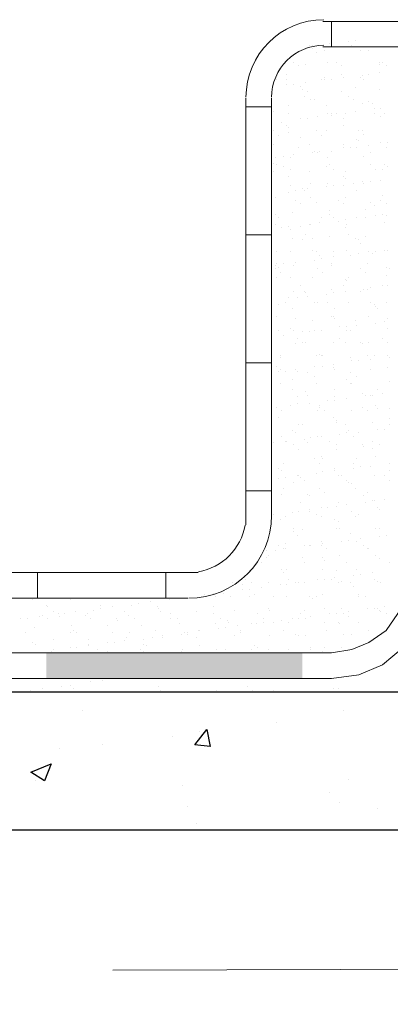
# Model space of a CAD drawing. Header units: metres. Extents: x -18 to 342, y 4 to 63.
# Tile 57 of 173: x 121.23 to 123.32, y 11.11 to 16.67. Entities that reach past the tile are written whole.
import ezdxf

# ---------------------------------------------------------------- set-up
doc = ezdxf.new("R2010")
doc.units = ezdxf.units.M
doc.header["$MEASUREMENT"] = 0
for name, color, linetype in [('PDF4_hatch', 7, 'Continuous'), ('PDF4_hatch-borshi', 7, 'Continuous'), ('PDF4_Isogam', 7, 'Continuous'), ('PDF4_kaff', 7, 'Continuous'), ('PDF4_textt', 7, 'Continuous')]:
    doc.layers.add(name, color=color, linetype=linetype)

msp = doc.modelspace()

# ---------------------------------------------------------------- linework, layer by layer
at = {"layer": 'PDF4_hatch', "lineweight": 25}
for points in [[(122.6751, 12.8737), (122.6751, 12.8737)], [(122.6751, 12.8737), (122.6751, 12.8737)], [(121.5772, 12.7678), (121.5772, 12.7678)], [(123.0508, 12.7678), (123.0508, 12.7678)], [(122.6751, 12.7003), (122.6751, 12.7003)], [(122.0876, 12.6233), (122.0876, 12.6233)], [(122.2417, 12.6522), (122.2417, 12.6522)], [(121.6928, 12.5751), (121.6928, 12.5751)], [(121.452, 12.5559), (121.452, 12.5559)], [(121.3171, 12.3729), (121.3171, 12.3729)], [(122.1454, 12.344), (122.1454, 12.344)], [(123.0797, 12.3825), (123.0797, 12.3825)], [(122.9737, 12.3055), (122.9737, 12.3055)], [(122.1743, 12.2284), (122.1743, 12.2284)], [(123.0315, 12.2477), (123.0315, 12.2477)], [(123.2434, 12.2188), (123.2434, 12.2188)], [(122.2225, 12.1321), (122.2225, 12.1321)]]:
    msp.add_lwpolyline(points, dxfattribs=at)
for points in [[(122.2803, 12.6618), (122.2995, 12.5655), (122.2128, 12.5751)], [(121.4038, 12.4692), (121.3653, 12.3729), (121.2883, 12.421)]]:
    msp.add_lwpolyline(points, close=True, dxfattribs=at)
at = {"layer": 'PDF4_hatch-borshi', "lineweight": 18}
for points in [[(122.8581, 16.5239), (122.8581, 16.5239)], [(122.8774, 16.5239), (122.8774, 16.5239)], [(122.9159, 16.5239), (122.9159, 16.5239)], [(122.9737, 16.5336), (122.9737, 16.5336)], [(123.0797, 16.5432), (123.0797, 16.5432)], [(123.0989, 16.5239), (123.0989, 16.5239)], [(123.1182, 16.5528), (123.1182, 16.5528)], [(122.8774, 16.5047), (122.8774, 16.5047)], [(122.8967, 16.4854), (122.8967, 16.4854)], [(122.9448, 16.495), (122.9448, 16.495)], [(123.1471, 16.495), (123.1471, 16.495)], [(123.1952, 16.495), (123.1952, 16.495)], [(122.7715, 16.4276), (122.7715, 16.4276)], [(122.8004, 16.4084), (122.8004, 16.4084)], [(122.8389, 16.418), (122.8389, 16.418)], [(122.9641, 16.4276), (122.9641, 16.4276)], [(123.0122, 16.4276), (123.0122, 16.4276)], [(123.0411, 16.4084), (123.0411, 16.4084)], [(123.0411, 16.4084), (123.0411, 16.4084)], [(123.253, 16.4276), (123.253, 16.4276)], [(123.253, 16.418), (123.253, 16.418)], [(123.2723, 16.4276), (123.2723, 16.4276)], [(123.2915, 16.4084), (123.2915, 16.4084)], [(123.2915, 16.4084), (123.2915, 16.4084)], [(122.7329, 16.3602), (122.7329, 16.3602)], [(122.9448, 16.3409), (122.9448, 16.3409)], [(123.0411, 16.3602), (123.0411, 16.3602)], [(123.0508, 16.3409), (123.0508, 16.3409)], [(123.0508, 16.3409), (123.0508, 16.3409)], [(123.1471, 16.3409), (123.1471, 16.3409)], [(123.1567, 16.3506), (123.1567, 16.3506)], [(123.1952, 16.3602), (123.1952, 16.3602)], [(123.253, 16.3698), (123.253, 16.3698)], [(122.6751, 16.3313), (122.6751, 16.3313)], [(122.7329, 16.3313), (122.7329, 16.3313)], [(122.7329, 16.3024), (122.7329, 16.3024)], [(122.7715, 16.3024), (122.7715, 16.3024)], [(122.81, 16.2928), (122.81, 16.2928)], [(122.8389, 16.312), (122.8389, 16.312)], [(122.9256, 16.3313), (122.9256, 16.3313)], [(122.9448, 16.3313), (122.9448, 16.3313)], [(122.9833, 16.3313), (122.9833, 16.3313)], [(123.1182, 16.2831), (123.1182, 16.2831)], [(123.1663, 16.3313), (123.1663, 16.3313)], [(122.8196, 16.2735), (122.8196, 16.2735)], [(122.8292, 16.235), (122.8292, 16.235)], [(122.8485, 16.2639), (122.8485, 16.2639)], [(123.0411, 16.2639), (123.0411, 16.2639)], [(123.0797, 16.235), (123.0797, 16.235)], [(123.253, 16.2735), (123.253, 16.2735)], [(122.7426, 16.1868), (122.7426, 16.1868)], [(122.8678, 16.2157), (122.8678, 16.2157)], [(122.887, 16.2157), (122.887, 16.2157)], [(122.9544, 16.1868), (122.9544, 16.1868)], [(123.1085, 16.2157), (123.1085, 16.2157)], [(123.1567, 16.1965), (123.1567, 16.1965)], [(123.1952, 16.2061), (123.1952, 16.2061)], [(123.2145, 16.1965), (123.2145, 16.1965)], [(122.6559, 16.1483), (122.6559, 16.1483)], [(122.7426, 16.1387), (122.7426, 16.1387)], [(122.9063, 16.1194), (122.9063, 16.1194)], [(122.9641, 16.1387), (122.9641, 16.1387)], [(122.9833, 16.1387), (122.9833, 16.1387)], [(122.9833, 16.129), (122.9833, 16.129)], [(123.0122, 16.1387), (123.0122, 16.1387)], [(123.0604, 16.1387), (123.0604, 16.1387)], [(123.1182, 16.1483), (123.1182, 16.1483)], [(123.2241, 16.1676), (123.2241, 16.1676)], [(123.2241, 16.1387), (123.2241, 16.1387)], [(123.2626, 16.1676), (123.2626, 16.1676)], [(123.2626, 16.1194), (123.2626, 16.1194)], [(123.2819, 16.1387), (123.2819, 16.1387)], [(122.6463, 16.1098), (122.6463, 16.1098)], [(122.704, 16.0905), (122.704, 16.0905)], [(122.7329, 16.0713), (122.7329, 16.0713)], [(122.7426, 16.0616), (122.7426, 16.0616)], [(122.81, 16.1098), (122.81, 16.1098)], [(122.8485, 16.1098), (122.8485, 16.1098)], [(122.8485, 16.1098), (122.8485, 16.1098)], [(123.0508, 16.1098), (123.0508, 16.1098)], [(123.0508, 16.0713), (123.0508, 16.0713)], [(122.6559, 16.0424), (122.6559, 16.0424)], [(122.6848, 16.0135), (122.6848, 16.0135)], [(122.7426, 16.0327), (122.7426, 16.0327)], [(122.8967, 16.0424), (122.8967, 16.0424)], [(122.9256, 16.0135), (122.9256, 16.0135)], [(122.9544, 16.0424), (122.9544, 16.0424)], [(123.1374, 16.0424), (123.1374, 16.0424)], [(123.1567, 16.0424), (123.1567, 16.0424)], [(123.1663, 16.0231), (123.1663, 16.0231)], [(122.6559, 15.9653), (122.6559, 15.9653)], [(122.81, 16.0038), (122.81, 16.0038)], [(122.8581, 15.9653), (122.8581, 15.9653)], [(123.0508, 15.9653), (123.0508, 15.9653)], [(123.1278, 15.9942), (123.1278, 15.9942)], [(123.1374, 15.9846), (123.1374, 15.9846)], [(123.1952, 15.9557), (123.1952, 15.9557)], [(123.2626, 15.975), (123.2626, 15.975)], [(123.3012, 15.975), (123.3012, 15.975)], [(122.7137, 15.8979), (122.7137, 15.8979)], [(122.7715, 15.9075), (122.7715, 15.9075)], [(122.8004, 15.9461), (122.8004, 15.9461)], [(122.8774, 15.9172), (122.8774, 15.9172)], [(122.887, 15.9268), (122.887, 15.9268)], [(122.9063, 15.9172), (122.9063, 15.9172)], [(122.9159, 15.9268), (122.9159, 15.9268)], [(122.9833, 15.9268), (122.9833, 15.9268)], [(123.0508, 15.9461), (123.0508, 15.9461)], [(123.0893, 15.9461), (123.0893, 15.9461)], [(123.1278, 15.9461), (123.1278, 15.9461)], [(123.1663, 15.8979), (123.1663, 15.8979)], [(123.2049, 15.9172), (123.2049, 15.9172)], [(123.2915, 15.9461), (123.2915, 15.9461)], [(122.6559, 15.8594), (122.6559, 15.8594)], [(122.6655, 15.8883), (122.6655, 15.8883)], [(122.6751, 15.8497), (122.6751, 15.8497)], [(122.7137, 15.8401), (122.7137, 15.8401)], [(122.7522, 15.8883), (122.7522, 15.8883)], [(122.9544, 15.8401), (122.9544, 15.8401)], [(122.9641, 15.8883), (122.9641, 15.8883)], [(122.9737, 15.8497), (122.9737, 15.8497)], [(123.2049, 15.8497), (123.2049, 15.8497)], [(123.2819, 15.8497), (123.2819, 15.8497)], [(123.3012, 15.8401), (123.3012, 15.8401)], [(122.6559, 15.8112), (122.6559, 15.8112)], [(122.7522, 15.8209), (122.7522, 15.8209)], [(122.8581, 15.8112), (122.8581, 15.8112)], [(122.993, 15.8209), (122.993, 15.8209)], [(123.0604, 15.8112), (123.0604, 15.8112)], [(123.2338, 15.8209), (123.2338, 15.8209)], [(123.2723, 15.8209), (123.2723, 15.8209)], [(122.7426, 15.7823), (122.7426, 15.7823)], [(122.7522, 15.7342), (122.7522, 15.7342)], [(122.8678, 15.7438), (122.8678, 15.7438)], [(122.9641, 15.7438), (122.9641, 15.7438)], [(122.993, 15.7342), (122.993, 15.7342)], [(123.0508, 15.7823), (123.0508, 15.7823)], [(123.0508, 15.7342), (123.0508, 15.7342)], [(123.0604, 15.7727), (123.0604, 15.7727)], [(123.1085, 15.7438), (123.1085, 15.7438)], [(123.1567, 15.7534), (123.1567, 15.7534)], [(123.1663, 15.7438), (123.1663, 15.7438)], [(123.2049, 15.7534), (123.2049, 15.7534)], [(123.2626, 15.7631), (123.2626, 15.7631)], [(122.7426, 15.6956), (122.7426, 15.6956)], [(122.7811, 15.7053), (122.7811, 15.7053)], [(122.8196, 15.7149), (122.8196, 15.7149)], [(122.8292, 15.7053), (122.8292, 15.7053)], [(122.8485, 15.7149), (122.8485, 15.7149)], [(122.9544, 15.7245), (122.9544, 15.7245)], [(123.1278, 15.7053), (123.1278, 15.7053)], [(123.2723, 15.6764), (123.2723, 15.6764)], [(122.6655, 15.6668), (122.6655, 15.6668)], [(122.7811, 15.6475), (122.7811, 15.6475)], [(122.81, 15.6282), (122.81, 15.6282)], [(122.8678, 15.6668), (122.8678, 15.6668)], [(122.8967, 15.6379), (122.8967, 15.6379)], [(123.0219, 15.6475), (123.0219, 15.6475)], [(123.0508, 15.6282), (123.0508, 15.6282)], [(123.0604, 15.6668), (123.0604, 15.6668)], [(123.2049, 15.6379), (123.2049, 15.6379)], [(123.2241, 15.6186), (123.2241, 15.6186)], [(123.2626, 15.6475), (123.2626, 15.6475)], [(123.2915, 15.6282), (123.2915, 15.6282)], [(122.6655, 15.5704), (122.6655, 15.5704)], [(122.7618, 15.5801), (122.7618, 15.5801)], [(122.9737, 15.5897), (122.9737, 15.5897)], [(122.9737, 15.5704), (122.9737, 15.5704)], [(123.176, 15.5993), (123.176, 15.5993)], [(123.2338, 15.5608), (123.2338, 15.5608)], [(123.2723, 15.5704), (123.2723, 15.5704)], [(123.2915, 15.5608), (123.2915, 15.5608)], [(122.6655, 15.5127), (122.6655, 15.5127)], [(122.6848, 15.5512), (122.6848, 15.5512)], [(122.8581, 15.5127), (122.8581, 15.5127)], [(122.8678, 15.5127), (122.8678, 15.5127)], [(122.9159, 15.5223), (122.9159, 15.5223)], [(122.9256, 15.5512), (122.9256, 15.5512)], [(122.993, 15.5512), (122.993, 15.5512)], [(123.0219, 15.5319), (123.0219, 15.5319)], [(123.0604, 15.5415), (123.0604, 15.5415)], [(123.07, 15.5127), (123.07, 15.5127)], [(123.1278, 15.5512), (123.1278, 15.5512)], [(123.176, 15.5512), (123.176, 15.5512)], [(123.2819, 15.5223), (123.2819, 15.5223)], [(122.6463, 15.4838), (122.6463, 15.4838)], [(122.704, 15.4934), (122.704, 15.4934)], [(122.7426, 15.503), (122.7426, 15.503)], [(122.7522, 15.4838), (122.7522, 15.4838)], [(122.81, 15.503), (122.81, 15.503)], [(122.8389, 15.4549), (122.8389, 15.4549)], [(123.0604, 15.4934), (123.0604, 15.4934)], [(123.0797, 15.4549), (123.0797, 15.4549)], [(122.7618, 15.4356), (122.7618, 15.4356)], [(122.8196, 15.426), (122.8196, 15.426)], [(122.8774, 15.4356), (122.8774, 15.4356)], [(122.9737, 15.4452), (122.9737, 15.4452)], [(123.1182, 15.4356), (123.1182, 15.4356)], [(123.1374, 15.426), (123.1374, 15.426)], [(123.1471, 15.4067), (123.1471, 15.4067)], [(123.176, 15.4452), (123.176, 15.4452)], [(122.6751, 15.3586), (122.6751, 15.3586)], [(122.7522, 15.3586), (122.7522, 15.3586)], [(122.8774, 15.3682), (122.8774, 15.3682)], [(122.8967, 15.3586), (122.8967, 15.3586)], [(122.9159, 15.3393), (122.9159, 15.3393)], [(122.993, 15.3586), (122.993, 15.3586)], [(123.07, 15.3682), (123.07, 15.3682)], [(123.0893, 15.3393), (123.0893, 15.3393)], [(123.1374, 15.3489), (123.1374, 15.3489)], [(123.1952, 15.3586), (123.1952, 15.3586)], [(123.2145, 15.3489), (123.2145, 15.3489)], [(123.2338, 15.3586), (123.2338, 15.3586)], [(123.2819, 15.3682), (123.2819, 15.3682)], [(123.3012, 15.3682), (123.3012, 15.3682)], [(122.6751, 15.2911), (122.6751, 15.2911)], [(122.7137, 15.2911), (122.7137, 15.2911)], [(122.7811, 15.3008), (122.7811, 15.3008)], [(122.887, 15.3104), (122.887, 15.3104)], [(122.9256, 15.32), (122.9256, 15.32)], [(122.9833, 15.2911), (122.9833, 15.2911)], [(122.993, 15.3297), (122.993, 15.3297)], [(123.1856, 15.2911), (123.1856, 15.2911)], [(122.6655, 15.2815), (122.6655, 15.2815)], [(122.6655, 15.2622), (122.6655, 15.2622)], [(122.6848, 15.2719), (122.6848, 15.2719)], [(122.6944, 15.243), (122.6944, 15.243)], [(122.7715, 15.2815), (122.7715, 15.2815)], [(122.9063, 15.2622), (122.9063, 15.2622)], [(122.9352, 15.243), (122.9352, 15.243)], [(122.9833, 15.2815), (122.9833, 15.2815)], [(123.1471, 15.2622), (123.1471, 15.2622)], [(123.176, 15.243), (123.176, 15.243)], [(123.2915, 15.2719), (123.2915, 15.2719)], [(123.3108, 15.2622), (123.3108, 15.2622)], [(122.6751, 15.2141), (122.6751, 15.2141)], [(122.7522, 15.2141), (122.7522, 15.2141)], [(122.8774, 15.2141), (122.8774, 15.2141)], [(123.0604, 15.2045), (123.0604, 15.2045)], [(123.07, 15.1948), (123.07, 15.1948)], [(123.0797, 15.2141), (123.0797, 15.2141)], [(123.2915, 15.2237), (123.2915, 15.2237)], [(122.7715, 15.137), (122.7715, 15.137)], [(122.81, 15.1659), (122.81, 15.1659)], [(122.8292, 15.137), (122.8292, 15.137)], [(122.8389, 15.1274), (122.8389, 15.1274)], [(122.9544, 15.1178), (122.9544, 15.1178)], [(122.9833, 15.1467), (122.9833, 15.1467)], [(122.993, 15.1274), (122.993, 15.1274)], [(123.0508, 15.1659), (123.0508, 15.1659)], [(123.0604, 15.137), (123.0604, 15.137)], [(123.1471, 15.137), (123.1471, 15.137)], [(123.1663, 15.1467), (123.1663, 15.1467)], [(123.1856, 15.1467), (123.1856, 15.1467)], [(123.2049, 15.1563), (123.2049, 15.1563)], [(123.2723, 15.1659), (123.2723, 15.1659)], [(123.3012, 15.1659), (123.3012, 15.1659)], [(122.7233, 15.0696), (122.7233, 15.0696)], [(122.7426, 15.0985), (122.7426, 15.0985)], [(122.7907, 15.0985), (122.7907, 15.0985)], [(122.8485, 15.1081), (122.8485, 15.1081)], [(122.887, 15.0696), (122.887, 15.0696)], [(122.9063, 15.0696), (122.9063, 15.0696)], [(122.9641, 15.0696), (122.9641, 15.0696)], [(123.0797, 15.0696), (123.0797, 15.0696)], [(123.2049, 15.0696), (123.2049, 15.0696)], [(123.2915, 15.0696), (123.2915, 15.0696)], [(122.6848, 15.06), (122.6848, 15.06)], [(122.7618, 15.0407), (122.7618, 15.0407)], [(123.0026, 15.0407), (123.0026, 15.0407)], [(123.2241, 15.06), (123.2241, 15.06)], [(123.2338, 15.0504), (123.2338, 15.0504)], [(123.2434, 15.0407), (123.2434, 15.0407)], [(122.6751, 14.9926), (122.6751, 14.9926)], [(122.7811, 14.9829), (122.7811, 14.9829)], [(122.8774, 14.9733), (122.8774, 14.9733)], [(122.9833, 14.9926), (122.9833, 14.9926)], [(122.993, 14.9926), (122.993, 14.9926)], [(123.0026, 14.9829), (123.0026, 14.9829)], [(123.1182, 14.9733), (123.1182, 14.9733)], [(123.1952, 14.9926), (123.1952, 14.9926)], [(123.2338, 14.954), (123.2338, 14.954)], [(123.2819, 14.9637), (123.2819, 14.9637)], [(123.3012, 14.9829), (123.3012, 14.9829)], [(122.6848, 14.9155), (122.6848, 14.9155)], [(122.7522, 14.9251), (122.7522, 14.9251)], [(122.7715, 14.9155), (122.7715, 14.9155)], [(122.8196, 14.9059), (122.8196, 14.9059)], [(122.8581, 14.9059), (122.8581, 14.9059)], [(122.887, 14.9155), (122.887, 14.9155)], [(122.9256, 14.9155), (122.9256, 14.9155)], [(123.0315, 14.9348), (123.0315, 14.9348)], [(123.07, 14.9348), (123.07, 14.9348)], [(123.07, 14.9155), (123.07, 14.9155)], [(123.0893, 14.9155), (123.0893, 14.9155)], [(123.1278, 14.9444), (123.1278, 14.9444)], [(123.3012, 14.9251), (123.3012, 14.9251)], [(122.6463, 14.877), (122.6463, 14.877)], [(122.7137, 14.8866), (122.7137, 14.8866)], [(122.7811, 14.8385), (122.7811, 14.8385)], [(122.7907, 14.8674), (122.7907, 14.8674)], [(122.8196, 14.8481), (122.8196, 14.8481)], [(122.8389, 14.8481), (122.8389, 14.8481)], [(122.993, 14.8481), (122.993, 14.8481)], [(123.0315, 14.8674), (123.0315, 14.8674)], [(123.0604, 14.8481), (123.0604, 14.8481)], [(123.1471, 14.8481), (123.1471, 14.8481)], [(123.1567, 14.8385), (123.1567, 14.8385)], [(123.1952, 14.8481), (123.1952, 14.8481)], [(123.2723, 14.8674), (123.2723, 14.8674)], [(123.3012, 14.8481), (123.3012, 14.8481)], [(122.6944, 14.7711), (122.6944, 14.7711)], [(122.6944, 14.7614), (122.6944, 14.7614)], [(122.8967, 14.7711), (122.8967, 14.7711)], [(122.9159, 14.7807), (122.9159, 14.7807)], [(122.9256, 14.7711), (122.9256, 14.7711)], [(122.9352, 14.7711), (122.9352, 14.7711)], [(123.0893, 14.7614), (123.0893, 14.7614)], [(123.0989, 14.7422), (123.0989, 14.7422)], [(123.1374, 14.7422), (123.1374, 14.7422)], [(123.1856, 14.7711), (123.1856, 14.7711)], [(123.2049, 14.7518), (123.2049, 14.7518)], [(123.2241, 14.7711), (123.2241, 14.7711)], [(123.3012, 14.7711), (123.3012, 14.7711)], [(123.3108, 14.7614), (123.3108, 14.7614)], [(122.6751, 14.7133), (122.6751, 14.7133)], [(122.6848, 14.6844), (122.6848, 14.6844)], [(122.6944, 14.694), (122.6944, 14.694)], [(122.7233, 14.6844), (122.7233, 14.6844)], [(122.7811, 14.694), (122.7811, 14.694)], [(122.7907, 14.6844), (122.7907, 14.6844)], [(122.8485, 14.6747), (122.8485, 14.6747)], [(122.887, 14.7133), (122.887, 14.7133)], [(122.9352, 14.7133), (122.9352, 14.7133)], [(122.993, 14.7229), (122.993, 14.7229)], [(122.993, 14.7036), (122.993, 14.7036)], [(123.0026, 14.694), (123.0026, 14.694)], [(123.0893, 14.6747), (123.0893, 14.6747)], [(123.2049, 14.694), (123.2049, 14.694)], [(123.3012, 14.7036), (123.3012, 14.7036)], [(122.6944, 14.617), (122.6944, 14.617)], [(122.7618, 14.6362), (122.7618, 14.6362)], [(122.887, 14.6555), (122.887, 14.6555)], [(122.8967, 14.617), (122.8967, 14.617)], [(123.07, 14.6362), (123.07, 14.6362)], [(123.0893, 14.617), (123.0893, 14.617)], [(123.0989, 14.617), (123.0989, 14.617)], [(123.1278, 14.6555), (123.1278, 14.6555)], [(123.3108, 14.6266), (123.3108, 14.6266)], [(122.7618, 14.5784), (122.7618, 14.5784)], [(122.8389, 14.5688), (122.8389, 14.5688)], [(123.0026, 14.5784), (123.0026, 14.5784)], [(123.2434, 14.5784), (123.2434, 14.5784)], [(122.7907, 14.5399), (122.7907, 14.5399)], [(122.8485, 14.5495), (122.8485, 14.5495)], [(122.9641, 14.5206), (122.9641, 14.5206)], [(123.0026, 14.5399), (123.0026, 14.5399)], [(123.0026, 14.5206), (123.0026, 14.5206)], [(123.07, 14.5303), (123.07, 14.5303)], [(123.1567, 14.5592), (123.1567, 14.5592)], [(123.176, 14.5495), (123.176, 14.5495)], [(123.2049, 14.5495), (123.2049, 14.5495)], [(123.2145, 14.5495), (123.2145, 14.5495)], [(123.2723, 14.5592), (123.2723, 14.5592)], [(122.6463, 14.4821), (122.6463, 14.4821)], [(122.6751, 14.4821), (122.6751, 14.4821)], [(122.704, 14.4629), (122.704, 14.4629)], [(122.704, 14.4629), (122.704, 14.4629)], [(122.7522, 14.4917), (122.7522, 14.4917)], [(122.7907, 14.5014), (122.7907, 14.5014)], [(122.8581, 14.5014), (122.8581, 14.5014)], [(122.9063, 14.4629), (122.9063, 14.4629)], [(122.9159, 14.4917), (122.9159, 14.4917)], [(122.9159, 14.4821), (122.9159, 14.4821)], [(122.9448, 14.4629), (122.9448, 14.4629)], [(123.0989, 14.4629), (123.0989, 14.4629)], [(123.1567, 14.4821), (123.1567, 14.4821)], [(123.1856, 14.4629), (123.1856, 14.4629)], [(123.2338, 14.4917), (123.2338, 14.4917)], [(123.2434, 14.4725), (123.2434, 14.4725)], [(123.3108, 14.4725), (123.3108, 14.4725)], [(122.6848, 14.4243), (122.6848, 14.4243)], [(122.993, 14.4243), (122.993, 14.4243)], [(123.0122, 14.4051), (123.0122, 14.4051)], [(123.0122, 14.3954), (123.0122, 14.3954)], [(123.2145, 14.3954), (123.2145, 14.3954)], [(123.3108, 14.4147), (123.3108, 14.4147)], [(122.7618, 14.3473), (122.7618, 14.3473)], [(122.7811, 14.3376), (122.7811, 14.3376)], [(122.8004, 14.3858), (122.8004, 14.3858)], [(122.8196, 14.3858), (122.8196, 14.3858)], [(123.0604, 14.3858), (123.0604, 14.3858)], [(123.07, 14.3376), (123.07, 14.3376)], [(123.0797, 14.3473), (123.0797, 14.3473)], [(123.1374, 14.3376), (123.1374, 14.3376)], [(123.2434, 14.3569), (123.2434, 14.3569)], [(123.2819, 14.3569), (123.2819, 14.3569)], [(123.3108, 14.3858), (123.3108, 14.3858)], [(122.704, 14.3184), (122.704, 14.3184)], [(122.7233, 14.2895), (122.7233, 14.2895)], [(122.7329, 14.2895), (122.7329, 14.2895)], [(122.8292, 14.2991), (122.8292, 14.2991)], [(122.8678, 14.3088), (122.8678, 14.3088)], [(122.9063, 14.3184), (122.9063, 14.3184)], [(122.9256, 14.3184), (122.9256, 14.3184)], [(122.9737, 14.2895), (122.9737, 14.2895)], [(123.0315, 14.328), (123.0315, 14.328)], [(123.1085, 14.3184), (123.1085, 14.3184)], [(123.2145, 14.2895), (123.2145, 14.2895)], [(122.6559, 14.2799), (122.6559, 14.2799)], [(122.7715, 14.2702), (122.7715, 14.2702)], [(122.8004, 14.2413), (122.8004, 14.2413)], [(122.8485, 14.2799), (122.8485, 14.2799)], [(123.0122, 14.2702), (123.0122, 14.2702)], [(123.0122, 14.2413), (123.0122, 14.2413)], [(123.1567, 14.2702), (123.1567, 14.2702)], [(123.1663, 14.2606), (123.1663, 14.2606)], [(123.2145, 14.251), (123.2145, 14.251)], [(123.253, 14.2702), (123.253, 14.2702)], [(122.887, 14.1932), (122.887, 14.1932)], [(122.9256, 14.2028), (122.9256, 14.2028)], [(122.9352, 14.1932), (122.9352, 14.1932)], [(123.1278, 14.1932), (123.1278, 14.1932)], [(123.2338, 14.2028), (123.2338, 14.2028)], [(122.6848, 14.1354), (122.6848, 14.1354)], [(122.704, 14.1258), (122.704, 14.1258)], [(122.7137, 14.1643), (122.7137, 14.1643)], [(122.9159, 14.1643), (122.9159, 14.1643)], [(122.9352, 14.1161), (122.9352, 14.1161)], [(123.0026, 14.1354), (123.0026, 14.1354)], [(123.0026, 14.1258), (123.0026, 14.1258)], [(123.1085, 14.1643), (123.1085, 14.1643)], [(123.1085, 14.1354), (123.1085, 14.1354)], [(123.1471, 14.145), (123.1471, 14.145)], [(123.2049, 14.145), (123.2049, 14.145)], [(123.3108, 14.1643), (123.3108, 14.1643)], [(123.3108, 14.1258), (123.3108, 14.1258)], [(122.6848, 14.0776), (122.6848, 14.0776)], [(122.7233, 14.0872), (122.7233, 14.0872)], [(122.7907, 14.0969), (122.7907, 14.0969)], [(122.8004, 14.0969), (122.8004, 14.0969)], [(122.81, 14.0872), (122.81, 14.0872)], [(122.8292, 14.068), (122.8292, 14.068)], [(122.8967, 14.1065), (122.8967, 14.1065)], [(123.0219, 14.0969), (123.0219, 14.0969)], [(123.0411, 14.0969), (123.0411, 14.0969)], [(123.07, 14.068), (123.07, 14.068)], [(123.2241, 14.0969), (123.2241, 14.0969)], [(123.2819, 14.0969), (123.2819, 14.0969)], [(123.3108, 14.068), (123.3108, 14.068)], [(122.7137, 14.0198), (122.7137, 14.0198)], [(122.7715, 14.0583), (122.7715, 14.0583)], [(122.9159, 14.0198), (122.9159, 14.0198)], [(123.0797, 14.0583), (123.0797, 14.0583)], [(123.0989, 14.0487), (123.0989, 14.0487)], [(123.1182, 14.0198), (123.1182, 14.0198)], [(122.704, 13.9909), (122.704, 13.9909)], [(122.8485, 13.9909), (122.8485, 13.9909)], [(122.8581, 13.9813), (122.8581, 13.9813)], [(122.9448, 14.0006), (122.9448, 14.0006)], [(123.1663, 13.9813), (123.1663, 13.9813)], [(123.1856, 14.0006), (123.1856, 14.0006)], [(123.2145, 13.9524), (123.2145, 13.9524)], [(123.2241, 13.9524), (123.2241, 13.9524)], [(123.2819, 13.962), (123.2819, 13.962)], [(122.8004, 13.8946), (122.8004, 13.8946)], [(122.81, 13.9428), (122.81, 13.9428)], [(122.8581, 13.9042), (122.8581, 13.9042)], [(122.8581, 13.8946), (122.8581, 13.8946)], [(122.9256, 13.9139), (122.9256, 13.9139)], [(122.9641, 13.9139), (122.9641, 13.9139)], [(123.0122, 13.9235), (123.0122, 13.9235)], [(123.0219, 13.9428), (123.0219, 13.9428)], [(123.07, 13.9331), (123.07, 13.9331)], [(123.0989, 13.8946), (123.0989, 13.8946)], [(123.176, 13.9428), (123.176, 13.9428)], [(123.2434, 13.9139), (123.2434, 13.9139)], [(123.253, 13.9042), (123.253, 13.9042)], [(122.6463, 13.8753), (122.6463, 13.8753)], [(122.6559, 13.8753), (122.6559, 13.8753)], [(122.6944, 13.8465), (122.6944, 13.8465)], [(122.7233, 13.8657), (122.7233, 13.8657)], [(122.7618, 13.885), (122.7618, 13.885)], [(122.8967, 13.8753), (122.8967, 13.8753)], [(122.9256, 13.8657), (122.9256, 13.8657)], [(123.0026, 13.8465), (123.0026, 13.8465)], [(123.1182, 13.8657), (123.1182, 13.8657)], [(123.1374, 13.8753), (123.1374, 13.8753)], [(122.7715, 13.7983), (122.7715, 13.7983)], [(122.8196, 13.7887), (122.8196, 13.7887)], [(123.0122, 13.7983), (123.0122, 13.7983)], [(123.0219, 13.8368), (123.0219, 13.8368)], [(123.0315, 13.7983), (123.0315, 13.7983)], [(123.2338, 13.7983), (123.2338, 13.7983)], [(123.253, 13.7983), (123.253, 13.7983)], [(122.7715, 13.779), (122.7715, 13.779)], [(122.7907, 13.7598), (122.7907, 13.7598)], [(123.0797, 13.7309), (123.0797, 13.7309)], [(123.0893, 13.7694), (123.0893, 13.7694)], [(123.1471, 13.7405), (123.1471, 13.7405)], [(123.253, 13.7501), (123.253, 13.7501)], [(123.2915, 13.7598), (123.2915, 13.7598)], [(122.6174, 13.6731), (122.6174, 13.6731)], [(122.6655, 13.6731), (122.6655, 13.6731)], [(122.6848, 13.702), (122.6848, 13.702)], [(122.7137, 13.6827), (122.7137, 13.6827)], [(122.7233, 13.7116), (122.7233, 13.7116)], [(122.7233, 13.6827), (122.7233, 13.6827)], [(122.8292, 13.702), (122.8292, 13.702)], [(122.8581, 13.702), (122.8581, 13.702)], [(122.8678, 13.702), (122.8678, 13.702)], [(122.9256, 13.7212), (122.9256, 13.7212)], [(122.9256, 13.702), (122.9256, 13.702)], [(122.9352, 13.7116), (122.9352, 13.7116)], [(122.9544, 13.6827), (122.9544, 13.6827)], [(123.0411, 13.7212), (123.0411, 13.7212)], [(123.1278, 13.7212), (123.1278, 13.7212)], [(123.1663, 13.702), (123.1663, 13.702)], [(123.1663, 13.702), (123.1663, 13.702)], [(123.1856, 13.6827), (123.1856, 13.6827)], [(123.1952, 13.6827), (123.1952, 13.6827)], [(122.6174, 13.6346), (122.6174, 13.6346)], [(122.627, 13.6442), (122.627, 13.6442)], [(122.8196, 13.6346), (122.8196, 13.6346)], [(122.9352, 13.6346), (122.9352, 13.6346)], [(122.9448, 13.6153), (122.9448, 13.6153)], [(123.0315, 13.6442), (123.0315, 13.6442)], [(123.2338, 13.6442), (123.2338, 13.6442)], [(123.253, 13.6249), (123.253, 13.6249)], [(122.5885, 13.6057), (122.5885, 13.6057)], [(122.704, 13.5672), (122.704, 13.5672)], [(122.7329, 13.5672), (122.7329, 13.5672)], [(122.8292, 13.6057), (122.8292, 13.6057)], [(122.9352, 13.5672), (122.9352, 13.5672)], [(123.07, 13.6057), (123.07, 13.6057)], [(123.1278, 13.5672), (123.1278, 13.5672)], [(123.3108, 13.6057), (123.3108, 13.6057)], [(122.5018, 13.5094), (122.5018, 13.5094)], [(122.521, 13.5575), (122.521, 13.5575)], [(122.7137, 13.5479), (122.7137, 13.5479)], [(122.7426, 13.5094), (122.7426, 13.5094)], [(122.9063, 13.5094), (122.9063, 13.5094)], [(122.9448, 13.5094), (122.9448, 13.5094)], [(122.9833, 13.5094), (122.9833, 13.5094)], [(123.0026, 13.519), (123.0026, 13.519)], [(123.0122, 13.5575), (123.0122, 13.5575)], [(123.1085, 13.5286), (123.1085, 13.5286)], [(123.1471, 13.5383), (123.1471, 13.5383)], [(123.2145, 13.5479), (123.2145, 13.5479)], [(123.2241, 13.5094), (123.2241, 13.5094)], [(122.4247, 13.4901), (122.4247, 13.4901)], [(122.4633, 13.4997), (122.4633, 13.4997)], [(122.4825, 13.4805), (122.4825, 13.4805)], [(122.4825, 13.4516), (122.4825, 13.4516)], [(122.521, 13.4516), (122.521, 13.4516)], [(122.5307, 13.4901), (122.5307, 13.4901)], [(122.5885, 13.4612), (122.5885, 13.4612)], [(122.627, 13.4901), (122.627, 13.4901)], [(122.6944, 13.4805), (122.6944, 13.4805)], [(122.7329, 13.4805), (122.7329, 13.4805)], [(122.7811, 13.4901), (122.7811, 13.4901)], [(122.7811, 13.4901), (122.7811, 13.4901)], [(122.8004, 13.4901), (122.8004, 13.4901)], [(122.8292, 13.4901), (122.8292, 13.4901)], [(123.0219, 13.4901), (123.0219, 13.4901)], [(123.0411, 13.4997), (123.0411, 13.4997)], [(123.0893, 13.4901), (123.0893, 13.4901)], [(123.1085, 13.4708), (123.1085, 13.4708)], [(123.2434, 13.4997), (123.2434, 13.4997)], [(123.2626, 13.4901), (123.2626, 13.4901)], [(121.2979, 13.3938), (121.2979, 13.3938)], [(121.5098, 13.3938), (121.5098, 13.3938)], [(121.712, 13.4034), (121.712, 13.4034)], [(121.9143, 13.4034), (121.9143, 13.4034)], [(122.0684, 13.3938), (122.0684, 13.3938)], [(122.1069, 13.4034), (122.1069, 13.4034)], [(122.2514, 13.4131), (122.2514, 13.4131)], [(122.2706, 13.4227), (122.2706, 13.4227)], [(122.3188, 13.4323), (122.3188, 13.4323)], [(122.3284, 13.4131), (122.3284, 13.4131)], [(122.3766, 13.4323), (122.3766, 13.4323)], [(122.4151, 13.4131), (122.4151, 13.4131)], [(122.521, 13.4131), (122.521, 13.4131)], [(122.5499, 13.4227), (122.5499, 13.4227)], [(122.6559, 13.4131), (122.6559, 13.4131)], [(122.7329, 13.4131), (122.7329, 13.4131)], [(122.8581, 13.4131), (122.8581, 13.4131)], [(122.8774, 13.4034), (122.8774, 13.4034)], [(122.8967, 13.4131), (122.8967, 13.4131)], [(122.9352, 13.4227), (122.9352, 13.4227)], [(123.1374, 13.4227), (123.1374, 13.4227)], [(123.1374, 13.4131), (123.1374, 13.4131)], [(123.176, 13.4131), (123.176, 13.4131)], [(121.3749, 13.3649), (121.3749, 13.3649)], [(121.3846, 13.3553), (121.3846, 13.3553)], [(121.6831, 13.3649), (121.6831, 13.3649)], [(121.6831, 13.3456), (121.6831, 13.3456)], [(121.7505, 13.3553), (121.7505, 13.3553)], [(121.8565, 13.3649), (121.8565, 13.3649)], [(121.895, 13.3745), (121.895, 13.3745)], [(121.9624, 13.3842), (121.9624, 13.3842)], [(122.001, 13.3553), (122.001, 13.3553)], [(122.0106, 13.3456), (122.0106, 13.3456)], [(122.3188, 13.3553), (122.3188, 13.3553)], [(122.627, 13.3456), (122.627, 13.3456)], [(122.9448, 13.3456), (122.9448, 13.3456)], [(123.0411, 13.3456), (123.0411, 13.3456)], [(123.1856, 13.3456), (123.1856, 13.3456)], [(123.2241, 13.3456), (123.2241, 13.3456)], [(123.2434, 13.3456), (123.2434, 13.3456)], [(123.2819, 13.3553), (123.2819, 13.3553)], [(121.2305, 13.2878), (121.2305, 13.2878)], [(121.269, 13.2878), (121.269, 13.2878)], [(121.3364, 13.2975), (121.3364, 13.2975)], [(121.3557, 13.3071), (121.3557, 13.3071)], [(121.3846, 13.2878), (121.3846, 13.2878)], [(121.4135, 13.3264), (121.4135, 13.3264)], [(121.4424, 13.3167), (121.4424, 13.3167)], [(121.452, 13.2975), (121.452, 13.2975)], [(121.4809, 13.3167), (121.4809, 13.3167)], [(121.5387, 13.3264), (121.5387, 13.3264)], [(121.5965, 13.3071), (121.5965, 13.3071)], [(121.6061, 13.3167), (121.6061, 13.3167)], [(121.6253, 13.2878), (121.6253, 13.2878)], [(121.6446, 13.336), (121.6446, 13.336)], [(121.7698, 13.2878), (121.7698, 13.2878)], [(121.818, 13.3264), (121.818, 13.3264)], [(121.8372, 13.3071), (121.8372, 13.3071)], [(121.8758, 13.2878), (121.8758, 13.2878)], [(122.0202, 13.3264), (122.0202, 13.3264)], [(122.078, 13.3167), (122.078, 13.3167)], [(122.078, 13.2878), (122.078, 13.2878)], [(122.1165, 13.2878), (122.1165, 13.2878)], [(122.2225, 13.3264), (122.2225, 13.3264)], [(122.3188, 13.3167), (122.3188, 13.3167)], [(122.3573, 13.2878), (122.3573, 13.2878)], [(122.4344, 13.336), (122.4344, 13.336)], [(122.5692, 13.3167), (122.5692, 13.3167)], [(122.5981, 13.2878), (122.5981, 13.2878)], [(122.6366, 13.336), (122.6366, 13.336)], [(122.6366, 13.336), (122.6366, 13.336)], [(122.7618, 13.2878), (122.7618, 13.2878)], [(122.8004, 13.2878), (122.8004, 13.2878)], [(122.81, 13.3167), (122.81, 13.3167)], [(122.8292, 13.336), (122.8292, 13.336)], [(122.8389, 13.2878), (122.8389, 13.2878)], [(122.8678, 13.2975), (122.8678, 13.2975)], [(122.9737, 13.3167), (122.9737, 13.3167)], [(123.0122, 13.3167), (123.0122, 13.3167)], [(123.0508, 13.3167), (123.0508, 13.3167)], [(123.0797, 13.3264), (123.0797, 13.3264)], [(123.0797, 13.2975), (123.0797, 13.2975)], [(123.253, 13.336), (123.253, 13.336)], [(123.2626, 13.3264), (123.2626, 13.3264)], [(123.2915, 13.3167), (123.2915, 13.3167)], [(121.3075, 13.2397), (121.3075, 13.2397)], [(121.5194, 13.2493), (121.5194, 13.2493)], [(121.7217, 13.2493), (121.7217, 13.2493)], [(121.7794, 13.2782), (121.7794, 13.2782)], [(121.9143, 13.2493), (121.9143, 13.2493)], [(122.1262, 13.259), (122.1262, 13.259)], [(122.3284, 13.259), (122.3284, 13.259)], [(122.3477, 13.2301), (122.3477, 13.2301)], [(122.3862, 13.2397), (122.3862, 13.2397)], [(122.3958, 13.2782), (122.3958, 13.2782)], [(122.4055, 13.2686), (122.4055, 13.2686)], [(122.4536, 13.2493), (122.4536, 13.2493)], [(122.5307, 13.259), (122.5307, 13.259)], [(122.5596, 13.259), (122.5596, 13.259)], [(122.5981, 13.2686), (122.5981, 13.2686)], [(122.6559, 13.2686), (122.6559, 13.2686)], [(122.704, 13.2782), (122.704, 13.2782)], [(122.7426, 13.2686), (122.7426, 13.2686)], [(122.9448, 13.2686), (122.9448, 13.2686)], [(123.0219, 13.2686), (123.0219, 13.2686)], [(123.0315, 13.259), (123.0315, 13.259)], [(123.1374, 13.2686), (123.1374, 13.2686)], [(121.2594, 13.2108), (121.2594, 13.2108)], [(121.4135, 13.1723), (121.4135, 13.1723)], [(121.5098, 13.2108), (121.5098, 13.2108)], [(121.529, 13.2204), (121.529, 13.2204)], [(121.5483, 13.2108), (121.5483, 13.2108)], [(121.6157, 13.1723), (121.6157, 13.1723)], [(121.7505, 13.2108), (121.7505, 13.2108)], [(121.8276, 13.1819), (121.8276, 13.1819)], [(121.8469, 13.2108), (121.8469, 13.2108)], [(121.9239, 13.1723), (121.9239, 13.1723)], [(121.9721, 13.1819), (121.9721, 13.1819)], [(121.9913, 13.2204), (121.9913, 13.2204)], [(122.0299, 13.1915), (122.0299, 13.1915)], [(122.0299, 13.1819), (122.0299, 13.1819)], [(122.1358, 13.2012), (122.1358, 13.2012)], [(122.1551, 13.2108), (122.1551, 13.2108)], [(122.1743, 13.2108), (122.1743, 13.2108)], [(122.1743, 13.2012), (122.1743, 13.2012)], [(122.2225, 13.1819), (122.2225, 13.1819)], [(122.2321, 13.2204), (122.2321, 13.2204)], [(122.2417, 13.2204), (122.2417, 13.2204)], [(122.4344, 13.1915), (122.4344, 13.1915)], [(122.4729, 13.2204), (122.4729, 13.2204)], [(122.4729, 13.2108), (122.4729, 13.2108)], [(122.6366, 13.1915), (122.6366, 13.1915)], [(122.7137, 13.2204), (122.7137, 13.2204)], [(122.7811, 13.2012), (122.7811, 13.2012)], [(122.8004, 13.1915), (122.8004, 13.1915)], [(122.8389, 13.1915), (122.8389, 13.1915)], [(122.9544, 13.2204), (122.9544, 13.2204)], [(123.0508, 13.2012), (123.0508, 13.2012)], [(123.0989, 13.2012), (123.0989, 13.2012)], [(123.1952, 13.2204), (123.1952, 13.2204)], [(121.2979, 13.153), (121.2979, 13.153)], [(121.3171, 13.1434), (121.3171, 13.1434)], [(121.5098, 13.1241), (121.5098, 13.1241)], [(121.5483, 13.1241), (121.5483, 13.1241)], [(121.6157, 13.1434), (121.6157, 13.1434)], [(121.6157, 13.1337), (121.6157, 13.1337)], [(121.7217, 13.153), (121.7217, 13.153)], [(121.7602, 13.153), (121.7602, 13.153)], [(121.818, 13.1626), (121.818, 13.1626)], [(121.9239, 13.1434), (121.9239, 13.1434)], [(121.9432, 13.1337), (121.9432, 13.1337)], [(122.2417, 13.1337), (122.2417, 13.1337)], [(122.5499, 13.1337), (122.5499, 13.1337)], [(122.5692, 13.1241), (122.5692, 13.1241)], [(122.8678, 13.1241), (122.8678, 13.1241)], [(122.9448, 13.1241), (122.9448, 13.1241)], [(123.0411, 13.1241), (123.0411, 13.1241)], [(121.3364, 13.0952), (121.3364, 13.0952)], [(121.4038, 13.1049), (121.4038, 13.1049)], [(121.4135, 13.1145), (121.4135, 13.1145)], [(121.5194, 13.0952), (121.5194, 13.0952)], [(121.6639, 13.1145), (121.6639, 13.1145)], [(121.7217, 13.1049), (121.7217, 13.1049)], [(121.9046, 13.1145), (121.9046, 13.1145)], [(121.9239, 13.1049), (121.9239, 13.1049)], [(122.1358, 13.1049), (122.1358, 13.1049)], [(122.1454, 13.1145), (122.1454, 13.1145)], [(122.1743, 13.0952), (122.1743, 13.0952)], [(122.3381, 13.1145), (122.3381, 13.1145)], [(122.3862, 13.1145), (122.3862, 13.1145)], [(122.4151, 13.0952), (122.4151, 13.0952)], [(122.5307, 13.1145), (122.5307, 13.1145)], [(122.627, 13.1145), (122.627, 13.1145)], [(122.6559, 13.0952), (122.6559, 13.0952)], [(122.7426, 13.1145), (122.7426, 13.1145)], [(122.8678, 13.1145), (122.8678, 13.1145)], [(122.8774, 13.0952), (122.8774, 13.0952)], [(122.9063, 13.0952), (122.9063, 13.0952)], [(122.9352, 13.1049), (122.9352, 13.1049)], [(121.7891, 12.9508), (121.7891, 12.9508)], [(121.3557, 12.893), (121.3557, 12.893)], [(121.4616, 12.9026), (121.4616, 12.9026)], [(121.5098, 12.9122), (121.5098, 12.9122)], [(121.529, 12.893), (121.529, 12.893)], [(121.6253, 12.9315), (121.6253, 12.9315)], [(121.6928, 12.9411), (121.6928, 12.9411)], [(122.0106, 12.9026), (122.0106, 12.9026)], [(122.5114, 12.9026), (122.5114, 12.9026)], [(122.993, 12.893), (122.993, 12.893)], [(123.0219, 12.893), (123.0219, 12.893)], [(121.2883, 12.8833), (121.2883, 12.8833)], [(121.5676, 12.8737), (121.5676, 12.8737)], [(121.9528, 12.8737), (121.9528, 12.8737)], [(122.0202, 12.8833), (122.0202, 12.8833)], [(122.3381, 12.8833), (122.3381, 12.8833)], [(122.3381, 12.8737), (122.3381, 12.8737)], [(122.5403, 12.8833), (122.5403, 12.8833)], [(122.6559, 12.8833), (122.6559, 12.8833)], [(122.7329, 12.8737), (122.7329, 12.8737)], [(123.1182, 12.8737), (123.1182, 12.8737)]]:
    msp.add_lwpolyline(points, dxfattribs=at)
at = {"layer": 'PDF4_Isogam', "lineweight": 13}
for points in [[(115.3843, 13.0952), (122.9833, 13.0952), (123.0989, 13.1145), (123.1952, 13.153), (123.2915, 13.2204), (123.359, 13.3167), (123.3975, 13.4227), (123.4167, 13.5286)], [(115.5673, 12.9508), (122.9833, 12.9508), (123.1374, 12.97), (123.2723, 13.0278), (123.3879, 13.1241), (123.4842, 13.2397), (123.542, 13.3842), (123.5612, 13.5286)]]:
    msp.add_lwpolyline(points, dxfattribs=at)
at = {"layer": 'PDF4_Isogam', "transparency": 33554559}
for points in [[(121.3749, 12.9508), (122.8196, 12.9508), (121.3749, 13.0952)], [(122.8196, 12.9508), (121.3749, 13.0952), (122.8196, 13.0952)]]:
    msp.add_solid(points, dxfattribs=at)
at = {"layer": 'PDF4_kaff', "lineweight": 20}
for points in [[(122.9352, 16.6588), (126.6817, 16.6588), (127.3078, 16.6588), (127.3078, 16.5143), (126.3639, 16.5143)], [(122.9833, 16.5143), (122.9833, 16.6588), (123.4167, 16.6588)], [(126.6817, 16.5143), (122.9352, 16.5143)], [(122.5018, 16.2254), (122.5018, 13.8176)], [(122.5018, 16.1772), (122.6463, 16.1772)], [(122.6463, 16.2254), (122.6463, 13.8657)], [(122.5018, 15.4549), (122.6463, 15.4549)], [(122.5018, 14.7325), (122.6463, 14.7325)], [(122.5018, 14.0102), (122.6463, 14.0102)], [(122.2321, 13.5479), (115.5962, 13.5479), (121.5579, 13.5479)], [(122.0491, 13.4034), (122.0491, 13.5479), (122.0491, 13.4034)], [(115.5962, 13.4034), (122.1743, 13.4034)]]:
    msp.add_lwpolyline(points, dxfattribs=at)
msp.add_lwpolyline([(121.3268, 13.4034), (121.3268, 13.5479)], close=True, dxfattribs=at)
at = {"layer": 'PDF4_kaff', "lineweight": 30}
for points in [[(123.5708, 12.8737), (115.577, 12.8737)], [(123.5708, 12.0936), (115.577, 12.0936)]]:
    msp.add_lwpolyline(points, dxfattribs=at)
at = {"layer": 'PDF4_kaff', "lineweight": 20}
for centre, radius, start, end in [((122.94, 16.2302), 0.4382, 90, 180), ((122.94, 16.2302), 0.2938, 90, 180), ((122.1791, 13.8705), 0.4671, 270, 360), ((122.1791, 13.8705), 0.3226, 279.7339, 350.2661)]:
    msp.add_arc(centre, radius, start, end, dxfattribs=at)
at = {"layer": 'PDF4_textt', "lineweight": 20}
msp.add_lwpolyline([(121.7505, 11.3038), (124.9674, 11.3134), (125.1022, 11.7661), (125.1022, 11.1112), (125.2756, 11.352), (126.884, 11.352)], dxfattribs=at)

doc.saveas('drawing.dxf')
